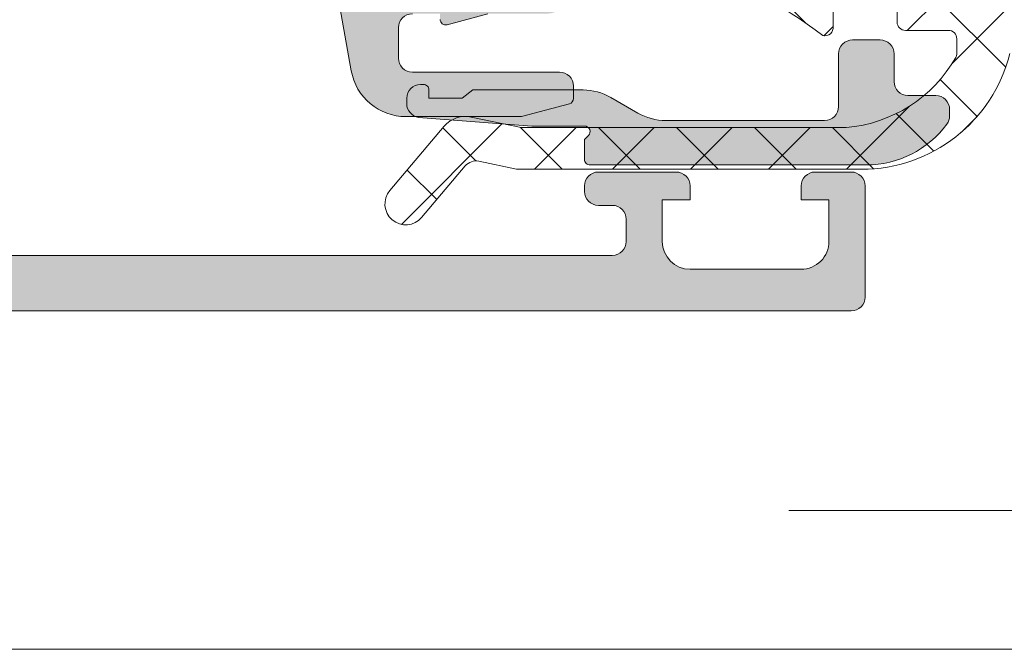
# Model space of a CAD drawing. Header units: millimetres. Extents: x 213386 to 506888, y 183055 to 450952.
# Tile 5 of 256: x 374470 to 374505, y 284292 to 284315. Entities that reach past the tile are written whole.
import ezdxf

# ---------------------------------------------------------------- set-up
doc = ezdxf.new("R2010")
doc.units = ezdxf.units.MM
doc.linetypes.add('ČÁRKOVANÁ', pattern=[19.049999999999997, 12.7, -6.35])
doc.layers.add('FASÁDA DETAILNÍ', color=255, linetype='Continuous', lineweight=0)

msp = doc.modelspace()

# ---------------------------------------------------------------- hatches: boundary and pattern name
at = {"layer": 'FASÁDA DETAILNÍ'}
h = msp.add_hatch(color=256, dxfattribs=at)
edge = h.paths.add_edge_path(flags=16)
edge.add_line((374482.4330771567, 284316.8325612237), (374482.4330771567, 284321.0323112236))
edge.add_ellipse((374482.9330767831, 284321.0323115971), major_axis=(-0.4999996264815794, 0), ratio=1, start_angle=-90.00004280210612, end_angle=4.280210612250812e-05, ccw=False)
edge.add_line((374482.9330771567, 284321.5323112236), (374487.3331011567, 284321.5323112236))
edge.add_ellipse((374487.3331015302, 284321.0323115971), major_axis=(-0.4999996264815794, 0), ratio=1, start_angle=179.9999571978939, end_angle=270.0000428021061, ccw=False)
edge.add_line((374487.8331011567, 284321.0323112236), (374487.8331011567, 284316.8325622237))
edge.add_ellipse((374487.3331006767, 284316.8325627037), major_axis=(-0.5000004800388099, 0), ratio=1, start_angle=90.0000550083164, end_angle=179.9999449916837, ccw=False)
edge.add_line((374487.3331011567, 284316.3325622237), (374482.9330771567, 284316.3325612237))
edge.add_ellipse((374482.9330767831, 284316.8325608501), major_axis=(-0.4999996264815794, 0), ratio=1, start_angle=-4.280210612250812e-05, end_angle=90.00004280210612, ccw=False)
edge = h.paths.add_edge_path()
edge.add_line((374480.4346961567, 284319.7459652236), (374481.6344561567, 284312.9829652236))
edge.add_arc((374483.6037077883, 284313.3323095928), 1.999998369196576, 190.059590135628, 270.000039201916)
edge.add_line((374483.6037091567, 284311.3323112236), (374487.7686821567, 284311.3323112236))
edge.add_line((374487.7686821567, 284311.3323112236), (374489.4864711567, 284311.7925922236))
edge.add_arc((374489.4347072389, 284311.9857772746), 0.1999999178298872, 285.0000385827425, 359.9999853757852)
edge.add_line((374489.6347071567, 284311.9857772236), (374489.6347071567, 284312.4323112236))
edge.add_arc((374489.1347075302, 284312.4323115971), 0.4999996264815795, 359.9999571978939, 450.0000428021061)
edge.add_line((374489.1347071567, 284312.9323112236), (374483.8347071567, 284312.9323112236))
edge.add_arc((374483.8347067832, 284313.4323108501), 0.4999996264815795, 179.9999571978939, 270.00004280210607, ccw=False)
edge.add_line((374483.3347071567, 284313.4323112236), (374483.3347071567, 284314.5325612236))
edge.add_arc((374483.8347076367, 284314.5325607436), 0.5000004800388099, 90.0000550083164, 179.9999449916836, ccw=False)
edge.add_line((374483.8347071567, 284315.0325612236), (374484.8347071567, 284315.0325612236))
edge.add_line((374484.8347071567, 284315.0325612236), (374484.8347071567, 284314.8325612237))
edge.add_arc((374485.034707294, 284314.8325615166), 0.2000001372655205, 180.0000839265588, 285.0000053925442)
edge.add_line((374485.0864711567, 284314.6393762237), (374486.5538591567, 284315.0325622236))
edge.add_line((374486.5538591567, 284315.0325622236), (374488.6347071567, 284315.0325622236))
edge.add_arc((374488.6347061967, 284316.0325631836), 1.000000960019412, 270.0000550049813, 359.9999449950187)
edge.add_line((374489.6347071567, 284316.0325622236), (374489.6347071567, 284326.9320642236))
edge.add_arc((374489.2347068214, 284326.9320644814), 0.400000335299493, 359.9999630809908, 479.9999168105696)
edge.add_line((374489.0347071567, 284327.2784752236), (374488.1718591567, 284326.7803092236))
edge.add_line((374488.1718591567, 284326.7803092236), (374486.6796981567, 284326.3524392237))
edge.add_arc((374486.762389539, 284326.064060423), 0.3000003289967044, 106.000016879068, 210.1792412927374)
edge.add_line((374486.5030521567, 284325.9132482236), (374487.9347871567, 284323.4476372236))
edge.add_line((374487.9347871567, 284323.4476372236), (374487.9347871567, 284323.0272182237))
edge.add_arc((374487.7432188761, 284323.023725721), 0.1916001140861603, -92.52222188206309, 1.044450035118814, ccw=False)
edge.add_line((374487.7347871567, 284322.8323112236), (374481.2453481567, 284322.8323112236))
edge.add_arc((374481.2271104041, 284323.0314777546), 0.1999998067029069, 155.8590518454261, 275.2320045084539, ccw=False)
edge.add_line((374481.0446021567, 284323.1132742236), (374482.1129231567, 284325.4969592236))
edge.add_arc((374481.9304145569, 284325.578755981), 0.2000002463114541, 335.8590177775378, 428.0262022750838)
edge.add_line((374482.0052511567, 284325.7642272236), (374479.9820231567, 284326.5805872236))
edge.add_arc((374479.8323500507, 284326.2096453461), 0.3999998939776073, 68.02618213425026, 180.000017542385)
edge.add_line((374479.4323501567, 284326.2096452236), (374479.4323491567, 284324.1454982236))
edge.add_arc((374479.7323487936, 284324.1454973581), 0.2999996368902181, 179.9998347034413, 232.0950865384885)
edge.add_arc((374479.3637382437, 284323.6720777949), 0.3000002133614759, -15.999862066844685, 52.095347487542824, ccw=False)
edge.add_line((374479.6521171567, 284323.5893872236), (374479.4347951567, 284322.8314982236))
edge.add_arc((374481.0347942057, 284322.8314977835), 1.599999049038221, 179.9999842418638, 238.407605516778)
edge.add_arc((374479.9346621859, 284321.0427257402), 0.4999999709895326, 0.0015450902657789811, 58.40766403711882, ccw=False)
edge.add_line((374480.4346621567, 284321.0427392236), (374480.4346961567, 284319.7459652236))
h = msp.add_hatch(color=256, dxfattribs=at)
edge = h.paths.add_edge_path()
edge.add_arc((374499.6328658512, 284304.8364137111), 0.5000674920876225, 270.007732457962, 359.992267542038)
edge.add_line((374500.1329333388, 284304.8363462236), (374500.1329333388, 284308.8363462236))
edge.add_arc((374499.6328658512, 284308.8362787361), 0.5000674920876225, 0.007732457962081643, 89.99226754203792)
edge.add_line((374499.6329333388, 284309.3363462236), (374498.3328845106, 284309.3363462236))
edge.add_arc((374498.3329214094, 284308.8363093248), 0.5000369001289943, 90.00422797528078, 179.9957720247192)
edge.add_line((374497.8328845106, 284308.8363462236), (374497.8328845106, 284308.3363462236))
edge.add_line((374497.8328845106, 284308.3363462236), (374498.8328845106, 284308.3363462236))
edge.add_line((374498.8328845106, 284308.3363462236), (374498.8328845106, 284306.8363462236))
edge.add_arc((374497.8329214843, 284306.8363092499), 0.9999630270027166, -90.00211851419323, 0.0021185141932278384, ccw=False)
edge.add_line((374497.8328845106, 284305.8363462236), (374493.8328845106, 284305.8363462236))
edge.add_arc((374493.8329613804, 284306.8364230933), 1.000076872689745, 180.0044039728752, 269.9955960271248, ccw=False)
edge.add_line((374492.8328845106, 284306.8363462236), (374492.8328845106, 284308.3363462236))
edge.add_line((374492.8328845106, 284308.3363462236), (374493.8328845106, 284308.3363462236))
edge.add_line((374493.8328845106, 284308.3363462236), (374493.8328845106, 284308.8363462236))
edge.add_arc((374493.3329419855, 284308.8364036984), 0.4999425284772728, 359.9934131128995, 450.0065868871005)
edge.add_line((374493.3328845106, 284309.3363462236), (374490.5328967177, 284309.3363462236))
edge.add_arc((374490.5328967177, 284308.8363462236), 0.5, 90, 180)
edge.add_line((374490.0328967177, 284308.8363462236), (374490.0328967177, 284308.6363462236))
edge.add_arc((374490.5328967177, 284308.6363462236), 0.5, 180, 270)
edge.add_line((374490.5328967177, 284308.1363462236), (374491.0328967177, 284308.1363462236))
edge.add_arc((374491.0328616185, 284307.6363111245), 0.5000351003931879, 0.0040217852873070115, 89.99597821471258, ccw=False)
edge.add_line((374491.5328967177, 284307.6363462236), (374491.5328967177, 284306.8363431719))
edge.add_arc((374491.0328801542, 284306.8363597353), 0.5000165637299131, 270.00189796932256, 359.99810203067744, ccw=False)
edge.add_line((374491.0328967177, 284306.3363431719), (374459.7329028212, 284306.3363431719))
edge.add_line((374459.7329028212, 284306.3363431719), (374453.6944452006, 284306.7687398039))
edge.add_arc((374453.7329012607, 284307.7679594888), 0.9999594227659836, 180, 267.79599713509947, ccw=False)
edge.add_line((374452.7329418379, 284307.7679594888), (374452.7329418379, 284314.4364116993))
edge.add_arc((374453.2329418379, 284314.4364116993), 0.5, 90, 180, ccw=False)
edge.add_line((374453.2329418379, 284314.9364116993), (374454.1329418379, 284314.9364116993))
edge.add_arc((374454.1329418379, 284315.4364116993), 0.5, 270, 360)
edge.add_line((374454.6329418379, 284315.4364116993), (374454.6329418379, 284316.8364132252))
edge.add_arc((374454.7117782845, 284317.1039338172), 0.2788950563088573, 178.8354106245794, 253.5801235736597, ccw=False)
edge.add_line((374454.4329408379, 284317.1096022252), (374454.4329408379, 284317.5631962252))
edge.add_arc((374454.7118089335, 284317.5688568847), 0.2789255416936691, 106.42459455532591, 181.162870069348, ccw=False)
edge.add_line((374454.6329418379, 284317.8364002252), (374454.6329418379, 284319.7164112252))
edge.add_arc((374454.332941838, 284319.7164112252), 0.2999999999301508, 0, 90)
edge.add_line((374454.332941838, 284320.0164112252), (374453.3529675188, 284320.0164112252))
edge.add_arc((374453.3529675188, 284319.7164112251), 0.3000000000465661, 90, 179.9999999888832)
edge.add_line((374453.0529675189, 284319.7164112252), (374453.0529675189, 284316.9564132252))
edge.add_arc((374452.9329675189, 284316.9564132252), 0.1199999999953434, -90, 0, ccw=False)
edge.add_line((374452.9329675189, 284316.8364132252), (374448.6329418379, 284316.8364132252))
edge.add_arc((374448.6329418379, 284317.3364132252), 0.5, 180, 270, ccw=False)
edge.add_line((374448.1329418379, 284317.3364132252), (374448.1329418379, 284318.0364132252))
edge.add_line((374448.1329418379, 284318.0364132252), (374449.5144372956, 284320.4292335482))
edge.add_arc((374449.3948220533, 284320.4982934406), 0.1381197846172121, 329.9999999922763, 450.0000000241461)
edge.add_line((374449.3948220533, 284320.6364132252), (374445.6329418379, 284320.6364132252))
edge.add_arc((374445.6329418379, 284322.6364132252), 2, 180, 270, ccw=False)
edge.add_line((374443.6329418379, 284322.6364132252), (374443.6329418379, 284323.204408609))
edge.add_arc((374443.132941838, 284323.204408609), 0.4999999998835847, 359.9999999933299, 394.4790717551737)
edge.add_arc((374439.4234432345, 284320.656935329), 5.000000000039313, 34.47907176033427, 84.65077198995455)
edge.add_arc((374439.8710616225, 284325.4982865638), 0.1381197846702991, 82.29756249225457, 210.0000000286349)
edge.add_line((374439.7514463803, 284325.4292266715), (374441.1329418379, 284323.0364063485))
edge.add_line((374441.1329418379, 284323.0364063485), (374441.1329418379, 284322.3364063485))
edge.add_arc((374440.6329418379, 284322.3364063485), 0.5, -90, 0, ccw=False)
edge.add_line((374440.6329418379, 284321.8364063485), (374436.332916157, 284321.8364063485))
edge.add_arc((374436.332916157, 284321.9564063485), 0.1199999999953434, 180, 270, ccw=False)
edge.add_line((374436.212916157, 284321.9564063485), (374436.212916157, 284324.7164043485))
edge.add_arc((374435.912916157, 284324.7164043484), 0.2999999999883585, 1.111684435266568e-08, 90.00000001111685)
edge.add_line((374435.9129161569, 284325.0164043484), (374434.9329418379, 284325.0164043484))
edge.add_arc((374434.9329418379, 284324.7164043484), 0.2999999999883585, 89.99999998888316, 179.9999999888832)
edge.add_line((374434.6329418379, 284324.7164043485), (374434.6329418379, 284322.8363933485))
edge.add_arc((374434.5540747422, 284322.5688500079), 0.27892554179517, -1.1628700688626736, 73.57540543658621, ccw=False)
edge.add_line((374434.8329428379, 284322.5631893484), (374434.8329428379, 284322.1095953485))
edge.add_arc((374434.5541053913, 284322.1039269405), 0.2788950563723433, -73.58012357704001, 1.1645893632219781, ccw=False)
edge.add_line((374434.6329418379, 284321.8364063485), (374434.6329418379, 284318.8363478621))
edge.add_line((374434.6329418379, 284318.8363478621), (374435.3330142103, 284318.1362449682))
edge.add_line((374435.3330142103, 284318.1362449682), (374435.9330203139, 284318.1362449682))
edge.add_line((374435.9330203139, 284318.1362449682), (374435.9330203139, 284319.7362510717))
edge.add_arc((374436.4330297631, 284319.7362416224), 0.5000094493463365, 90.00108278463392, 179.9989172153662, ccw=False)
edge.add_line((374436.4330203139, 284320.2362510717), (374436.8284483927, 284320.2362510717))
edge.add_arc((374436.8284483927, 284319.7362510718), 0.4999999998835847, 75.00000000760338, 90.00000000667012, ccw=False)
edge.add_line((374436.9578579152, 284320.2192139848), (374438.3917446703, 284319.8350051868))
edge.add_arc((374438.1329256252, 284318.8690793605), 1.00000000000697, 0, 74.99999999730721, ccw=False)
edge.add_line((374439.1329256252, 284318.8690793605), (374439.1329256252, 284313.1362571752))
edge.add_line((374439.1329256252, 284313.1362571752), (374435.9330203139, 284313.1362571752))
edge.add_line((374435.9330203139, 284313.1362571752), (374435.9330203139, 284313.9362449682))
edge.add_line((374435.9330203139, 284313.9362449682), (374435.3330142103, 284313.9362449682))
edge.add_line((374435.3330142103, 284313.9362449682), (374434.6330325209, 284312.7238121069))
edge.add_line((374434.6330325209, 284312.7238121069), (374434.6330325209, 284311.6362571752))
edge.add_line((374434.6330325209, 284311.6362571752), (374449.6329418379, 284311.6362571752))
edge.add_arc((374449.6329418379, 284311.1362571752), 0.5, 0, 90, ccw=False)
edge.add_line((374450.1329418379, 284311.1362571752), (374450.1329418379, 284305.3363462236))
edge.add_arc((374451.1329418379, 284305.3363462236), 1, 180, 270)
edge.add_line((374451.1329418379, 284304.3363462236), (374499.6329333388, 284304.3363462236))
edge = h.paths.add_edge_path(flags=16)
edge.add_line((374440.7329256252, 284313.9362449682), (374440.7329256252, 284318.3362449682))
edge.add_arc((374441.2329256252, 284318.3362449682), 0.5, 90, 180, ccw=False)
edge.add_line((374441.2329256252, 284318.8362449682), (374445.6329256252, 284318.8362449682))
edge.add_arc((374445.6329256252, 284318.3362449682), 0.5, 0, 90, ccw=False)
edge.add_line((374446.1329256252, 284318.3362449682), (374446.1329256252, 284313.9362449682))
edge.add_arc((374445.6329256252, 284313.9362449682), 0.5, -90, 0, ccw=False)
edge.add_line((374445.6329256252, 284313.4362449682), (374441.2329256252, 284313.4362449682))
edge.add_arc((374441.2329256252, 284313.9362449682), 0.5, 180, 270, ccw=False)
h = msp.add_hatch(dxfattribs=at)
h.set_pattern_fill('ANSI37', color=256, scale=0.625, angle=90, style=0)
h.set_pattern_definition([(135, (374490.1329331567, 284311.3363462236), (-1.403165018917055, -1.403165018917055), []), (225, (374490.1329331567, 284311.3363462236), (1.403165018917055, -1.403165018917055), [])])
edge = h.paths.add_edge_path()
edge.add_ellipse((374499.0198486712, 284315.9569080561), major_axis=(-5.039467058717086, 0), ratio=1, start_angle=94.96446126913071, end_angle=150.2082155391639)
edge.add_ellipse((374503.1329331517, 284313.6021078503), major_axis=(-0.300000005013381, 0), ratio=1, start_angle=150.2078269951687, end_angle=179.9993073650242)
edge.add_line((374503.4329331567, 284313.6021042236), (374503.4329361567, 284314.1363882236))
edge.add_ellipse((374503.132936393, 284314.1363894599), major_axis=(-0.2999997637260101, 0), ratio=1, start_angle=179.999763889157, end_angle=270.0000451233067)
edge.add_line((374503.1329361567, 284314.4363892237), (374501.5829391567, 284314.4363892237))
edge.add_ellipse((374501.5829467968, 284314.7363998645), major_axis=(-0.3000106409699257, 0), ratio=1, start_angle=0.004323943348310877, end_angle=89.99854088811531, ccw=False)
edge.add_line((374501.2829361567, 284314.7363772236), (374501.2829251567, 284316.1363592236))
edge.add_ellipse((374500.9829353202, 284316.1363563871), major_axis=(-0.2999898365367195, 0), ratio=1, start_angle=180.0005417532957, end_angle=269.9996492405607)
edge.add_line((374500.9829371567, 284316.4363462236), (374499.2829251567, 284316.4363462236))
edge.add_ellipse((374499.2829322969, 284316.1363360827), major_axis=(-0.3000101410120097, 0), ratio=1, start_angle=270.0013636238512, end_angle=359.9955805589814)
edge.add_line((374498.9829221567, 284316.1363592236), (374498.9829331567, 284314.5725282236))
edge.add_ellipse((374498.6817740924, 284314.5396712), major_axis=(-0.3029461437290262, 0), ratio=1, start_angle=76.51642268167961, end_angle=186.2264509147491, ccw=False)
edge.add_ellipse((374489.9768509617, 284303.2237068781), major_axis=(-14.00076634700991, 0), ratio=1, start_angle=231.92437992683, end_angle=254.6982677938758)
edge.add_ellipse((374493.7835645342, 284317.2159446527), major_axis=(-0.5004721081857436, 0), ratio=1, start_angle=-39.80663437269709, end_angle=77.08239147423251, ccw=False)
edge.add_line((374493.3990971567, 284317.5363462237), (374501.6823761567, 284317.5363462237))
edge.add_ellipse((374501.6823756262, 284317.0363465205), major_axis=(-0.4999997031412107, 0), ratio=1, start_angle=209.9999803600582, end_angle=269.9999392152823, ccw=False)
edge.add_line((374502.1153881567, 284317.2863462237), (374502.2885941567, 284316.9863462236))
edge.add_ellipse((374502.7216066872, 284317.2363459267), major_axis=(-0.4999997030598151, 0), ratio=1, start_angle=29.99998035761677, end_angle=89.99993920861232)
edge.add_line((374502.7216061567, 284316.7363462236), (374504.3509541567, 284316.7363462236))
edge.add_ellipse((374504.3509549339, 284317.7363455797), major_axis=(-0.999999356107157, 0), ratio=1, start_angle=89.99995547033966, end_angle=149.949661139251)
edge.add_ellipse((374511.5353356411, 284313.5800187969), major_axis=(-7.30002344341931, 0), ratio=1, start_angle=281.28555368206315, end_angle=329.94964541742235, ccw=False)
edge.add_ellipse((374509.7201035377, 284320.6363558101), major_axis=(-0.3999905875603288, 0), ratio=1, start_angle=110.50182944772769, end_angle=194.8529752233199, ccw=False)
edge.add_ellipse((374512.0941704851, 284314.2872576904), major_axis=(-6.378448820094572, 0), ratio=1, start_angle=290.5018745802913, end_angle=345.5474022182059)
edge.add_line((374505.9175711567, 284315.8791842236), (374505.5539841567, 284314.4684772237))
edge.add_line((374505.5539841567, 284314.4684772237), (374505.3438711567, 284313.6057762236))
edge.add_ellipse((374500.0072484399, 284314.9363412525), major_axis=(-5.499995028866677, 0), ratio=1, start_angle=89.99996579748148, end_angle=166.0000450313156, ccw=False)
edge.add_line((374500.0072451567, 284309.4363462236), (374487.5892171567, 284309.4363462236))
edge.add_line((374487.5892171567, 284309.4363462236), (374486.2261601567, 284309.7239652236))
edge.add_ellipse((374486.1229275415, 284309.2347388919), major_axis=(-0.4999993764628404, 0), ratio=1, start_angle=258.0846992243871, end_angle=319.7162484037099)
edge.add_line((374485.7415021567, 284309.5580252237), (374484.1678911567, 284307.7014172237))
edge.add_ellipse((374483.5957521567, 284308.1863467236), major_axis=(-0.7499997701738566, 0), ratio=1, start_angle=-40.2837061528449, end_angle=139.7162938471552, ccw=False)
edge.add_line((374483.0236131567, 284308.6712762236), (374484.9828991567, 284310.9829202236))
edge.add_ellipse((374485.7457507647, 284310.3363480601), major_axis=(-0.9999990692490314, 0), ratio=1, start_angle=258.0847521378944, end_angle=319.71630131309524, ccw=False)
edge.add_line((374485.9522151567, 284311.3148012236), (374487.7457521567, 284310.9363462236))
edge.add_line((374487.7457521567, 284310.9363462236), (374499.4559531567, 284310.9363462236))
h = msp.add_hatch(color=256, dxfattribs=at)
edge = h.paths.add_edge_path()
edge.add_line((374485.6329331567, 284311.9903462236), (374486.0061381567, 284312.2903462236))
edge.add_line((374486.0061381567, 284312.2903462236), (374489.9793431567, 284312.2903462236))
edge.add_ellipse((374489.9793415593, 284310.2903390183), major_axis=(-2.000007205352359, 0), ratio=1, start_angle=240.0000663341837, end_angle=269.9999542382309, ccw=False)
edge.add_line((374490.9793431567, 284312.0223972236), (374491.9563951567, 284311.4582952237))
edge.add_ellipse((374492.9563967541, 284313.190353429), major_axis=(-2.000007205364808, 0), ratio=1, start_angle=60.00006633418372, end_angle=89.99995423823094)
edge.add_line((374492.9563951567, 284311.1903462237), (374498.6762291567, 284311.1903462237))
edge.add_ellipse((374498.6762295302, 284311.6903458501), major_axis=(-0.4999996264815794, 0), ratio=1, start_angle=89.99995719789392, end_angle=180.0000428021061)
edge.add_line((374499.1762291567, 284311.6903462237), (374499.1762291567, 284313.5903462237))
edge.add_ellipse((374499.6759711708, 284313.5906042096), major_axis=(-0.499742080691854, 0), ratio=1, start_angle=-90.0295782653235, end_angle=0.029578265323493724, ccw=False)
edge.add_line((374499.6762291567, 284314.0903462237), (374500.6762291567, 284314.0903462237))
edge.add_ellipse((374500.6764871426, 284313.5906042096), major_axis=(-0.499742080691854, 0), ratio=1, start_angle=179.9704217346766, end_angle=270.0295782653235, ccw=False)
edge.add_line((374501.1762291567, 284313.5903462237), (374501.1762291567, 284312.5903462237))
edge.add_ellipse((374501.6759686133, 284312.5900856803), major_axis=(-0.4997395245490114, 0), ratio=1, start_angle=-0.02987163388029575, end_angle=90.02987163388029)
edge.add_line((374501.6762291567, 284312.0903462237), (374502.6762291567, 284312.0903462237))
edge.add_ellipse((374502.6764830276, 284311.5905980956), major_axis=(-0.4997481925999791, 0), ratio=1, start_angle=179.971123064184, end_angle=270.02910612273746, ccw=False)
edge.add_line((374503.1762311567, 284311.5903462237), (374503.1762311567, 284311.3573152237))
edge.add_ellipse((374502.6762319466, 284311.357314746), major_axis=(-0.4999992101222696, 0), ratio=1, start_angle=143.7506870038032, end_angle=180.0000547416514, ccw=False)
edge.add_ellipse((374500.1762285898, 284313.1903526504), major_axis=(-3.600006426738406, 0), ratio=1, start_angle=90.00004085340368, end_angle=143.7506139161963, ccw=False)
edge.add_line((374500.1762311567, 284309.5903462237), (374490.2329331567, 284309.5903462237))
edge.add_ellipse((374490.2329330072, 284309.7903460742), major_axis=(-0.1999998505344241, 0), ratio=1, start_angle=-4.2805441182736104e-05, end_angle=90.00004280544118, ccw=False)
edge.add_line((374490.0329331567, 284309.7903462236), (374490.0329331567, 284310.5075672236))
edge.add_line((374490.0329331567, 284310.5075672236), (374490.1738941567, 284310.6484662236))
edge.add_ellipse((374490.0329327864, 284310.7903461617), major_axis=(-0.2000000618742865, 0), ratio=1, start_angle=134.8139243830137, end_angle=269.9998939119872)
edge.add_line((374490.0329331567, 284310.9903462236), (374488.1333641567, 284310.9903462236))
edge.add_line((374488.1333641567, 284310.9903462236), (374484.0547161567, 284311.3046642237))
edge.add_ellipse((374484.1329336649, 284311.7985088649), major_axis=(-0.5000005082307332, 0), ratio=1, start_angle=7.348448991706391e-05, end_angle=80.99997723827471, ccw=False)
edge.add_line((374483.6329331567, 284311.7985082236), (374483.6329331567, 284311.9903462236))
edge.add_ellipse((374484.1329327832, 284311.9903465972), major_axis=(-0.4999996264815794, 0), ratio=1, start_angle=-90.00004280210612, end_angle=4.280210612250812e-05, ccw=False)
edge.add_line((374484.1329331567, 284312.4903462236), (374484.2329331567, 284312.4903462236))
edge.add_ellipse((374484.2329333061, 284312.290346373), major_axis=(-0.1999998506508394, 0), ratio=1, start_angle=179.9999572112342, end_angle=270.0000428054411, ccw=False)
edge.add_line((374484.4329331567, 284312.2903462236), (374484.4329331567, 284311.9903462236))
edge.add_line((374484.4329331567, 284311.9903462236), (374485.6329331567, 284311.9903462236))

# ---------------------------------------------------------------- linework, layer by layer
msp.add_lwpolyline([(399616.6382373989, 284292.1544280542), (373036.6382373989, 284292.1544280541), (373036.6382373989, 307972.1544280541), (399616.6382373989, 307972.1544280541)], close=True, dxfattribs=at)
at = {"layer": 'FASÁDA DETAILNÍ', "linetype": 'ČÁRKOVANÁ', "ltscale": 5}
msp.add_lwpolyline([(399611.6382373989, 284297.1544280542), (373041.6382373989, 284297.1544280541), (373041.6382373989, 307967.1544280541), (399611.6382373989, 307967.1544280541)], close=True, dxfattribs=at)
at = {"layer": 'FASÁDA DETAILNÍ'}
for points in [[(374480.4346961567, 284319.7459652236), (374481.6344561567, 284312.9829652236), (374481.6344561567, 284312.9829652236, 0.363676), (374483.6037091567, 284311.3323112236), (374487.7686821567, 284311.3323112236), (374489.4864711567, 284311.7925922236), (374489.4864711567, 284311.7925922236, 0.339454), (374489.6347071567, 284311.9857772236), (374489.6347071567, 284312.4323112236), (374489.6347071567, 284312.4323112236, 0.414214), (374489.1347071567, 284312.9323112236), (374483.8347071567, 284312.9323112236), (374483.8347071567, 284312.9323112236, -0.414214), (374483.3347071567, 284313.4323112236), (374483.3347071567, 284314.5325612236), (374483.3347071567, 284314.5325612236, -0.414213), (374483.8347071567, 284315.0325612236)], [(374484.8347071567, 284314.8325612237, 0.493145), (374485.0864711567, 284314.6393762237), (374486.5538591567, 284315.0325622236)], [(374451.1329418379, 284304.3363462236), (374499.6329333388, 284304.3363462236, 0.4141345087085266), (374500.1329333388, 284304.8363462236), (374500.1329333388, 284308.8363462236, 0.4141345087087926), (374499.6329333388, 284309.3363462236), (374498.3328845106, 284309.3363462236, 0.4141703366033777), (374497.8328845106, 284308.8363462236), (374497.8328845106, 284308.3363462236), (374498.8328845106, 284308.3363462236), (374498.8328845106, 284306.8363462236, -0.4142352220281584), (374497.8328845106, 284305.8363462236), (374493.8328845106, 284305.8363462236, -0.4141685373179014), (374492.8328845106, 284306.8363462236), (374492.8328845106, 284308.3363462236), (374493.8328845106, 284308.3363462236), (374493.8328845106, 284308.8363462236, 0.4142809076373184), (374493.3328845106, 284309.3363462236), (374490.5328967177, 284309.3363462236, 0.4142135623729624), (374490.0328967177, 284308.8363462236), (374490.0328967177, 284308.6363462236, 0.414213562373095), (374490.5328967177, 284308.1363462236), (374491.0328967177, 284308.1363462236, -0.4141724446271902), (374491.5328967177, 284307.6363462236), (374491.5328967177, 284306.8363431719, -0.4141941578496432), (374491.0328967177, 284306.3363431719), (374459.7329028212, 284306.3363431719)]]:
    msp.add_lwpolyline(points, format="xyb", dxfattribs=at)
at = {"layer": 'FASÁDA DETAILNÍ', "extrusion": (0, 0, -1)}
for points in [[(-374498.9829221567, 284316.1363592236), (-374498.9829331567, 284314.5725282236), (-374498.9829331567, 284314.5725282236, 0.51896), (-374498.6111371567, 284314.2450752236, -0.0996982), (-374493.6716841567, 284316.7281382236, 0.559391)], [(-374505.3438711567, 284313.6057762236, 0.344328), (-374500.0072451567, 284309.4363462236), (-374487.5892171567, 284309.4363462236), (-374486.2261601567, 284309.7239652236), (-374486.2261601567, 284309.7239652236, -0.275594), (-374485.7415021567, 284309.5580252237), (-374484.1678911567, 284307.7014172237), (-374484.1678911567, 284307.7014172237, 1), (-374483.0236131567, 284308.6712762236), (-374484.9828991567, 284310.9829202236), (-374484.9828991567, 284310.9829202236, 0.275594), (-374485.9522151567, 284311.3148012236), (-374487.7457521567, 284310.9363462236), (-374499.4559531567, 284310.9363462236), (-374499.4559531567, 284310.9363462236, -0.245826), (-374503.3932831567, 284313.4530512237, -0.130727), (-374503.4329331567, 284313.6021042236), (-374503.4329361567, 284314.1363882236), (-374503.4329361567, 284314.1363882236, -0.414215), (-374503.1329361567, 284314.4363892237), (-374501.5829391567, 284314.4363892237), (-374501.5829391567, 284314.4363892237, 0.414184), (-374501.2829361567, 284314.7363772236), (-374501.2829251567, 284316.1363592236)]]:
    msp.add_lwpolyline(points, format="xyb", dxfattribs=at)
msp.add_lwpolyline([(-374485.6329331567, 284311.9903462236), (-374486.0061381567, 284312.2903462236), (-374489.9793431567, 284312.2903462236), (-374489.9793431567, 284312.2903462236, 0.131652), (-374490.9793431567, 284312.0223972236), (-374491.9563951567, 284311.4582952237), (-374491.9563951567, 284311.4582952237, -0.131652), (-374492.9563951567, 284311.1903462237), (-374498.6762291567, 284311.1903462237), (-374498.6762291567, 284311.1903462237, -0.414214), (-374499.1762291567, 284311.6903462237), (-374499.1762291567, 284313.5903462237), (-374499.1762291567, 284313.5903462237, 0.414516), (-374499.6762291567, 284314.0903462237), (-374500.6762291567, 284314.0903462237), (-374500.6762291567, 284314.0903462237, 0.414516), (-374501.1762291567, 284313.5903462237), (-374501.1762291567, 284312.5903462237), (-374501.1762291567, 284312.5903462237, -0.414519), (-374501.6762291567, 284312.0903462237), (-374502.6762291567, 284312.0903462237), (-374502.6762291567, 284312.0903462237, 0.41451), (-374503.1762311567, 284311.5903462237), (-374503.1762311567, 284311.3573152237), (-374503.1762311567, 284311.3573152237, 0.1595), (-374503.0794571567, 284311.0616652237, 0.238928), (-374500.1762311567, 284309.5903462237), (-374490.2329331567, 284309.5903462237), (-374490.2329331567, 284309.5903462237, 0.414214), (-374490.0329331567, 284309.7903462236), (-374490.0329331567, 284310.5075672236), (-374490.1738941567, 284310.6484662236), (-374490.1738941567, 284310.6484662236, -0.669353), (-374490.0329331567, 284310.9903462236), (-374488.1333641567, 284310.9903462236), (-374484.0547161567, 284311.3046642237), (-374484.0547161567, 284311.3046642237, 0.368919), (-374483.6329331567, 284311.7985082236), (-374483.6329331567, 284311.9903462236), (-374483.6329331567, 284311.9903462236, 0.414214), (-374484.1329331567, 284312.4903462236), (-374484.2329331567, 284312.4903462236), (-374484.2329331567, 284312.4903462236, 0.414214), (-374484.4329331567, 284312.2903462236), (-374484.4329331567, 284311.9903462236), (-374485.6329331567, 284311.9903462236)], format="xyb", close=True, dxfattribs=at)

doc.saveas('drawing.dxf')
